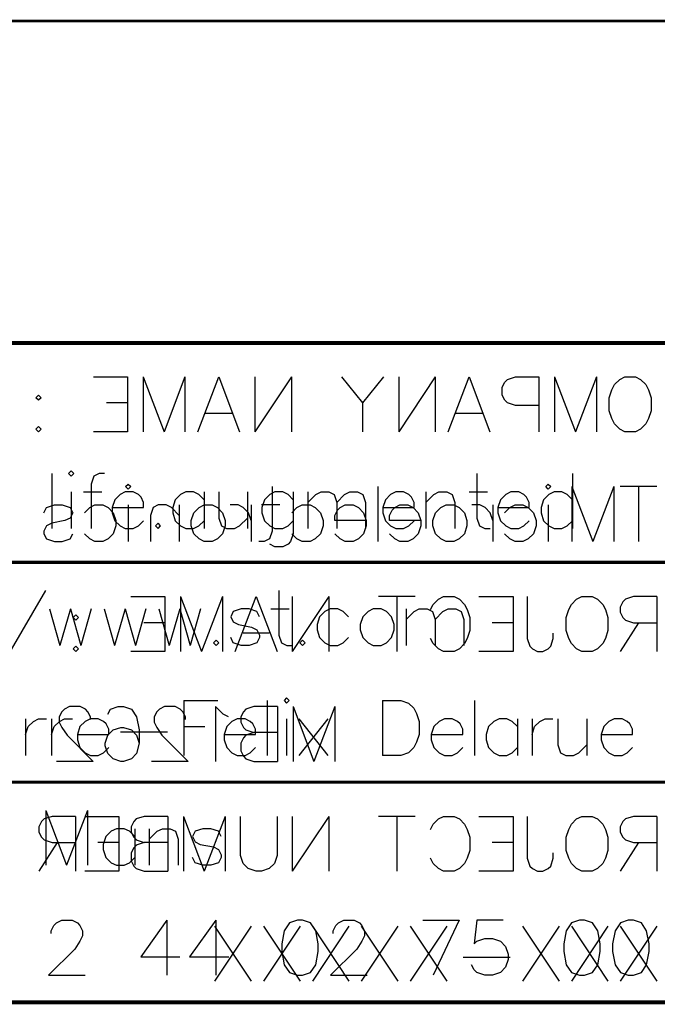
# Model space of a CAD drawing. Header units: millimetres. Extents: x 138 to 555, y 26 to 334.
# Tile 17 of 202: x 219 to 242, y 26 to 62. Entities that reach past the tile are written whole.
import ezdxf

# ---------------------------------------------------------------- set-up
doc = ezdxf.new("R2010")
doc.units = ezdxf.units.MM
for name, color, linetype in [('DrillDrawing', 1, 'Continuous'), ('KeepOutLayer', 6, 'Continuous'), ('Mechanical27', 56, 'Continuous'), ('Mechanical30', 56, 'Continuous'), ('Mechanical31', 56, 'Continuous'), ('Mechanical32', 56, 'Continuous')]:
    doc.layers.add(name, color=color, linetype=linetype)

# ---------------------------------------------------------------- blocks, each defined once
blk = doc.blocks.new('CARTOUCHE_STM_TOP_485')
at = {"layer": 'Mechanical31'}
for p, q in [((15.886, 19.257), (15.886, 17.257)), ((16.59, 19.352), (16.495, 19.257)), ((16.495, 19.257), (16.59, 19.162)), ((16.686, 19.257), (16.59, 19.352)), ((16.59, 19.162), (16.686, 19.257)), ((17.419, 19.162), (17.323, 18.876)), ((17.609, 19.257), (17.419, 19.162)), ((17.8, 19.257), (17.609, 19.257)), ((31.359, 19.257), (31.359, 17.638)), ((34.834, 19.257), (34.834, 17.257)), ((17.323, 18.876), (17.323, 17.257)), ((16.59, 18.59), (16.59, 17.257)), ((17.038, 18.59), (17.704, 18.59)), ((18.18, 18.305), (18.085, 18.019)), ((18.371, 18.495), (18.18, 18.305)), ((18.561, 18.59), (18.371, 18.495)), ((18.847, 18.59), (18.561, 18.59)), ((19.037, 18.495), (18.847, 18.59)), ((19.133, 18.4), (19.037, 18.495)), ((19.228, 18.209), (19.133, 18.4)), ((20.38, 18.305), (20.285, 18.019)), ((20.57, 18.495), (20.38, 18.305)), ((20.761, 18.59), (20.57, 18.495)), ((21.046, 18.59), (20.761, 18.59)), ((21.237, 18.495), (21.046, 18.59)), ((21.427, 18.305), (21.237, 18.495)), ((21.427, 18.59), (21.427, 17.257)), ((21.961, 18.59), (21.961, 17.638)), ((23.008, 18.59), (23.008, 17.257)), ((23.627, 18.305), (23.532, 18.019)), ((23.817, 18.495), (23.627, 18.305)), ((24.008, 18.59), (23.817, 18.495)), ((24.293, 18.59), (24.008, 18.59)), ((24.484, 18.495), (24.293, 18.59)), ((24.674, 18.305), (24.484, 18.495)), ((24.674, 18.59), (24.674, 17.067)), ((25.208, 18.59), (25.208, 17.257)), ((25.208, 18.209), (25.493, 18.495)), ((25.493, 18.495), (25.684, 18.59)), ((25.684, 18.59), (25.969, 18.59)), ((25.969, 18.59), (26.16, 18.495)), ((26.16, 18.495), (26.255, 18.209)), ((26.255, 18.209), (26.541, 18.495)), ((26.541, 18.495), (26.731, 18.59)), ((26.731, 18.59), (27.017, 18.59)), ((27.017, 18.59), (27.207, 18.495)), ((27.207, 18.495), (27.302, 18.209)), ((28.026, 18.305), (27.931, 18.019)), ((28.216, 18.495), (28.026, 18.305)), ((28.407, 18.59), (28.216, 18.495)), ((28.692, 18.59), (28.407, 18.59)), ((28.883, 18.495), (28.692, 18.59)), ((28.978, 18.4), (28.883, 18.495)), ((29.073, 18.209), (28.978, 18.4)), ((29.502, 18.59), (29.502, 17.257)), ((29.502, 18.209), (29.787, 18.495)), ((29.787, 18.495), (29.978, 18.59)), ((29.978, 18.59), (30.264, 18.59)), ((30.264, 18.59), (30.454, 18.495)), ((30.454, 18.495), (30.549, 18.209)), ((31.073, 18.59), (31.739, 18.59)), ((32.216, 18.305), (32.12, 18.019)), ((32.406, 18.495), (32.216, 18.305)), ((32.596, 18.59), (32.406, 18.495)), ((32.882, 18.59), (32.596, 18.59)), ((33.072, 18.495), (32.882, 18.59)), ((33.168, 18.4), (33.072, 18.495)), ((33.263, 18.209), (33.168, 18.4)), ((33.787, 18.305), (33.691, 18.019)), ((33.977, 18.495), (33.787, 18.305)), ((34.167, 18.59), (33.977, 18.495)), ((34.453, 18.59), (34.167, 18.59)), ((34.644, 18.495), (34.453, 18.59)), ((34.834, 18.305), (34.644, 18.495)), ((18.085, 18.019), (19.228, 18.019)), ((18.085, 18.019), (18.085, 17.829)), ((19.228, 18.019), (19.228, 18.209)), ((20.285, 18.019), (20.285, 17.829)), ((23.532, 18.019), (23.532, 17.829)), ((26.255, 18.209), (26.255, 17.257)), ((27.302, 18.209), (27.302, 17.257)), ((27.931, 18.019), (29.073, 18.019)), ((27.931, 18.019), (27.931, 17.829)), ((29.073, 18.019), (29.073, 18.209)), ((30.549, 18.209), (30.549, 17.257)), ((32.12, 18.019), (33.263, 18.019)), ((32.12, 18.019), (32.12, 17.829)), ((33.263, 18.019), (33.263, 18.209)), ((33.691, 18.019), (33.691, 17.829)), ((18.085, 17.829), (18.18, 17.543)), ((20.285, 17.829), (20.38, 17.543)), ((21.961, 17.638), (22.056, 17.353)), ((22.722, 17.353), (23.008, 17.638)), ((23.532, 17.829), (23.627, 17.543)), ((27.931, 17.829), (28.026, 17.543)), ((31.359, 17.638), (31.454, 17.353)), ((32.12, 17.829), (32.216, 17.543)), ((33.691, 17.829), (33.787, 17.543)), ((18.18, 17.543), (18.371, 17.353)), ((18.371, 17.353), (18.561, 17.257)), ((18.561, 17.257), (18.847, 17.257)), ((18.847, 17.257), (19.037, 17.353)), ((19.037, 17.353), (19.228, 17.543)), ((19.752, 17.448), (19.656, 17.353)), ((19.656, 17.353), (19.752, 17.257)), ((19.847, 17.353), (19.752, 17.448)), ((19.752, 17.257), (19.847, 17.353)), ((20.38, 17.543), (20.57, 17.353)), ((20.57, 17.353), (20.761, 17.257)), ((20.761, 17.257), (21.046, 17.257)), ((21.046, 17.257), (21.237, 17.353)), ((21.237, 17.353), (21.427, 17.543)), ((22.056, 17.353), (22.246, 17.257)), ((22.246, 17.257), (22.532, 17.257)), ((22.532, 17.257), (22.722, 17.353)), ((23.627, 17.543), (23.817, 17.353)), ((23.817, 17.353), (24.008, 17.257)), ((24.008, 17.257), (24.293, 17.257)), ((24.293, 17.257), (24.484, 17.353)), ((24.484, 17.353), (24.674, 17.543)), ((28.026, 17.543), (28.216, 17.353)), ((28.216, 17.353), (28.407, 17.257)), ((28.407, 17.257), (28.692, 17.257)), ((28.692, 17.257), (28.883, 17.353)), ((28.883, 17.353), (29.073, 17.543)), ((31.454, 17.353), (31.644, 17.257)), ((31.644, 17.257), (31.835, 17.257)), ((32.216, 17.543), (32.406, 17.353)), ((32.406, 17.353), (32.596, 17.257)), ((32.596, 17.257), (32.882, 17.257)), ((32.882, 17.257), (33.072, 17.353)), ((33.072, 17.353), (33.263, 17.543)), ((33.787, 17.543), (33.977, 17.353)), ((33.977, 17.353), (34.167, 17.257)), ((34.167, 17.257), (34.453, 17.257)), ((34.453, 17.257), (34.644, 17.353)), ((34.644, 17.353), (34.834, 17.543)), ((24.674, 17.067), (24.579, 16.781)), ((24.008, 16.591), (23.817, 16.686)), ((24.293, 16.591), (24.008, 16.591)), ((24.484, 16.686), (24.293, 16.591)), ((24.579, 16.781), (24.484, 16.686)), ((14.332, 12.714), (15.665, 15)), ((24.149, 15), (24.149, 13.381)), ((15.798, 14.333), (16.179, 13)), ((16.56, 14.333), (16.179, 13)), ((16.56, 14.333), (16.941, 13)), ((17.322, 14.333), (16.941, 13)), ((17.788, 14.333), (18.169, 13)), ((18.55, 14.333), (18.169, 13)), ((18.55, 14.333), (18.931, 13)), ((19.312, 14.333), (18.931, 13)), ((19.778, 14.333), (20.159, 13)), ((20.54, 14.333), (20.159, 13)), ((20.54, 14.333), (20.921, 13)), ((21.302, 14.333), (20.921, 13)), ((22.492, 14.238), (22.397, 14.047)), ((22.397, 14.047), (22.492, 13.857)), ((22.778, 14.333), (22.492, 14.238)), ((23.063, 14.333), (22.778, 14.333)), ((23.349, 14.238), (23.063, 14.333)), ((23.444, 14.047), (23.349, 14.238)), ((23.863, 14.333), (24.53, 14.333)), ((25.634, 14.047), (25.539, 13.762)), ((25.825, 14.238), (25.634, 14.047)), ((26.015, 14.333), (25.825, 14.238)), ((26.301, 14.333), (26.015, 14.333)), ((26.491, 14.238), (26.301, 14.333)), ((26.682, 14.047), (26.491, 14.238)), ((27.205, 14.047), (27.11, 13.762)), ((27.396, 14.238), (27.205, 14.047)), ((27.586, 14.333), (27.396, 14.238)), ((27.872, 14.333), (27.586, 14.333)), ((28.062, 14.238), (27.872, 14.333)), ((28.253, 14.047), (28.062, 14.238)), ((28.348, 13.762), (28.253, 14.047)), ((28.786, 14.333), (28.786, 13)), ((28.786, 13.952), (29.071, 14.238)), ((29.071, 14.238), (29.262, 14.333)), ((29.262, 14.333), (29.548, 14.333)), ((29.548, 14.333), (29.738, 14.238)), ((29.738, 14.238), (29.833, 13.952)), ((29.833, 13.952), (30.119, 14.238)), ((30.119, 14.238), (30.309, 14.333)), ((30.309, 14.333), (30.595, 14.333)), ((30.595, 14.333), (30.785, 14.238)), ((30.785, 14.238), (30.881, 13.952)), ((22.492, 13.857), (22.682, 13.762)), ((22.682, 13.762), (23.158, 13.667)), ((23.158, 13.667), (23.349, 13.571)), ((25.539, 13.762), (25.539, 13.571)), ((27.11, 13.762), (27.11, 13.571)), ((28.348, 13.571), (28.348, 13.762)), ((29.833, 13.952), (29.833, 13)), ((30.881, 13.952), (30.881, 13)), ((22.492, 13.095), (22.397, 13.286)), ((23.349, 13.571), (23.444, 13.381)), ((23.444, 13.286), (23.349, 13.095)), ((23.444, 13.381), (23.444, 13.286)), ((24.149, 13.381), (24.244, 13.095)), ((25.539, 13.571), (25.634, 13.286)), ((25.634, 13.286), (25.825, 13.095)), ((26.491, 13.095), (26.682, 13.286)), ((27.11, 13.571), (27.205, 13.286)), ((27.205, 13.286), (27.396, 13.095)), ((28.062, 13.095), (28.253, 13.286)), ((28.253, 13.286), (28.348, 13.571)), ((21.863, 13.19), (21.768, 13.095)), ((21.768, 13.095), (21.863, 13)), ((21.959, 13.095), (21.863, 13.19)), ((21.863, 13), (21.959, 13.095)), ((22.778, 13), (22.492, 13.095)), ((23.063, 13), (22.778, 13)), ((23.349, 13.095), (23.063, 13)), ((24.244, 13.095), (24.434, 13)), ((24.434, 13), (24.625, 13)), ((25.006, 13.19), (24.91, 13.095)), ((24.91, 13.095), (25.006, 13)), ((25.101, 13.095), (25.006, 13.19)), ((25.006, 13), (25.101, 13.095)), ((25.825, 13.095), (26.015, 13)), ((26.015, 13), (26.301, 13)), ((26.301, 13), (26.491, 13.095)), ((27.396, 13.095), (27.586, 13)), ((27.586, 13), (27.872, 13)), ((27.872, 13), (28.062, 13.095)), ((20.691, 11), (20.691, 9)), ((20.691, 11), (21.929, 11)), ((23.728, 11), (23.728, 9)), ((24.433, 11.095), (24.338, 11)), ((24.338, 11), (24.433, 10.904)), ((24.528, 11), (24.433, 11.095)), ((24.433, 10.904), (24.528, 11)), ((27.918, 11), (27.918, 9)), ((27.918, 11), (28.585, 11)), ((28.585, 11), (28.87, 10.904)), ((28.87, 10.904), (29.061, 10.714)), ((31.27, 11), (31.27, 9)), ((29.061, 10.714), (29.156, 10.523)), ((29.156, 10.523), (29.251, 10.238)), ((14.93, 10.333), (14.93, 9)), ((14.93, 9.762), (15.026, 10.047)), ((15.026, 10.047), (15.216, 10.238)), ((15.216, 10.238), (15.406, 10.333)), ((15.406, 10.333), (15.692, 10.333)), ((15.873, 10.333), (15.873, 9)), ((15.873, 9.762), (15.968, 10.047)), ((15.968, 10.047), (16.159, 10.238)), ((16.159, 10.238), (16.349, 10.333)), ((16.349, 10.333), (16.635, 10.333)), ((16.911, 10.047), (16.816, 9.762)), ((17.101, 10.238), (16.911, 10.047)), ((17.292, 10.333), (17.101, 10.238)), ((17.577, 10.333), (17.292, 10.333)), ((17.768, 10.238), (17.577, 10.333)), ((17.863, 10.143), (17.768, 10.238)), ((17.958, 9.952), (17.863, 10.143)), ((20.691, 10.047), (21.453, 10.047)), ((22.253, 10.047), (22.157, 9.762)), ((22.443, 10.238), (22.253, 10.047)), ((22.633, 10.333), (22.443, 10.238)), ((22.919, 10.333), (22.633, 10.333)), ((23.11, 10.238), (22.919, 10.333)), ((23.205, 10.143), (23.11, 10.238)), ((23.3, 9.952), (23.205, 10.143)), ((24.433, 10.333), (24.433, 9)), ((24.881, 10.333), (25.928, 9)), ((25.928, 10.333), (24.881, 9)), ((29.251, 10.238), (29.251, 9.762)), ((29.794, 10.047), (29.699, 9.762)), ((29.984, 10.238), (29.794, 10.047)), ((30.175, 10.333), (29.984, 10.238)), ((30.46, 10.333), (30.175, 10.333)), ((30.651, 10.238), (30.46, 10.333)), ((30.746, 10.143), (30.651, 10.238)), ((30.841, 9.952), (30.746, 10.143)), ((31.784, 10.047), (31.689, 9.762)), ((31.974, 10.238), (31.784, 10.047)), ((32.165, 10.333), (31.974, 10.238)), ((32.45, 10.333), (32.165, 10.333)), ((32.641, 10.238), (32.45, 10.333)), ((32.831, 10.047), (32.641, 10.238)), ((32.831, 10.333), (32.831, 9)), ((33.365, 10.333), (33.365, 9)), ((33.365, 9.762), (33.46, 10.047)), ((33.46, 10.047), (33.65, 10.238)), ((33.65, 10.238), (33.841, 10.333)), ((33.841, 10.333), (34.126, 10.333)), ((34.307, 10.333), (34.307, 9.381)), ((35.355, 10.333), (35.355, 9)), ((35.973, 10.047), (35.878, 9.762)), ((36.164, 10.238), (35.973, 10.047)), ((36.354, 10.333), (36.164, 10.238)), ((36.64, 10.333), (36.354, 10.333)), ((36.83, 10.238), (36.64, 10.333)), ((36.926, 10.143), (36.83, 10.238)), ((37.021, 9.952), (36.926, 10.143)), ((16.816, 9.762), (17.958, 9.762)), ((16.816, 9.762), (16.816, 9.571)), ((17.958, 9.762), (17.958, 9.952)), ((18.387, 9.857), (20.101, 9.857)), ((22.157, 9.762), (23.3, 9.762)), ((22.157, 9.762), (22.157, 9.571)), ((23.3, 9.762), (23.3, 9.952)), ((29.251, 9.762), (29.156, 9.476)), ((29.699, 9.762), (30.841, 9.762)), ((29.699, 9.762), (29.699, 9.571)), ((30.841, 9.762), (30.841, 9.952)), ((31.689, 9.762), (31.689, 9.571)), ((35.878, 9.762), (37.021, 9.762)), ((35.878, 9.762), (35.878, 9.571)), ((37.021, 9.762), (37.021, 9.952)), ((16.816, 9.571), (16.911, 9.286)), ((22.157, 9.571), (22.253, 9.286)), ((29.156, 9.476), (29.061, 9.286)), ((29.699, 9.571), (29.794, 9.286)), ((31.689, 9.571), (31.784, 9.286)), ((34.307, 9.381), (34.402, 9.095)), ((35.069, 9.095), (35.355, 9.381)), ((35.878, 9.571), (35.973, 9.286)), ((16.911, 9.286), (17.101, 9.095)), ((17.101, 9.095), (17.292, 9)), ((17.292, 9), (17.577, 9)), ((17.577, 9), (17.768, 9.095)), ((17.768, 9.095), (17.958, 9.286)), ((22.253, 9.286), (22.443, 9.095)), ((22.443, 9.095), (22.633, 9)), ((22.633, 9), (22.919, 9)), ((22.919, 9), (23.11, 9.095)), ((23.11, 9.095), (23.3, 9.286)), ((28.585, 9), (27.918, 9)), ((28.87, 9.095), (28.585, 9)), ((29.061, 9.286), (28.87, 9.095)), ((29.794, 9.286), (29.984, 9.095)), ((29.984, 9.095), (30.175, 9)), ((30.175, 9), (30.46, 9)), ((30.46, 9), (30.651, 9.095)), ((30.651, 9.095), (30.841, 9.286)), ((31.784, 9.286), (31.974, 9.095)), ((31.974, 9.095), (32.165, 9)), ((32.165, 9), (32.45, 9)), ((32.45, 9), (32.641, 9.095)), ((32.641, 9.095), (32.831, 9.286)), ((34.402, 9.095), (34.593, 9)), ((34.593, 9), (34.878, 9)), ((34.878, 9), (35.069, 9.095)), ((35.973, 9.286), (36.164, 9.095)), ((36.164, 9.095), (36.354, 9)), ((36.354, 9), (36.64, 9)), ((36.64, 9), (36.83, 9.095)), ((36.83, 9.095), (37.021, 9.286)), ((15.664, 7), (15.664, 5)), ((15.664, 7), (16.425, 5)), ((17.187, 7), (16.425, 5)), ((17.187, 7), (17.187, 5)), ((18.044, 6.238), (17.854, 6.047)), ((18.234, 6.333), (18.044, 6.238)), ((18.52, 6.333), (18.234, 6.333)), ((18.711, 6.238), (18.52, 6.333)), ((18.901, 6.047), (18.711, 6.238)), ((18.901, 6.333), (18.901, 5)), ((19.434, 6.333), (19.434, 5)), ((19.434, 5.952), (19.72, 6.238)), ((19.72, 6.238), (19.91, 6.333)), ((19.91, 6.333), (20.196, 6.333)), ((20.196, 6.333), (20.386, 6.238)), ((20.386, 6.238), (20.482, 5.952)), ((21.1, 6.238), (21.005, 6.047)), ((21.386, 6.333), (21.1, 6.238)), ((21.672, 6.333), (21.386, 6.333)), ((21.957, 6.238), (21.672, 6.333)), ((22.053, 6.047), (21.957, 6.238)), ((17.854, 6.047), (17.758, 5.762)), ((17.758, 5.762), (17.758, 5.571)), ((20.482, 5.952), (20.482, 5)), ((21.005, 6.047), (21.1, 5.857)), ((21.1, 5.857), (21.291, 5.762)), ((21.291, 5.762), (21.767, 5.667)), ((17.758, 5.571), (17.854, 5.286)), ((21.767, 5.667), (21.957, 5.571)), ((21.957, 5.571), (22.053, 5.381)), ((22.053, 5.381), (22.053, 5.286)), ((17.854, 5.286), (18.044, 5.095)), ((18.044, 5.095), (18.234, 5)), ((18.52, 5), (18.711, 5.095)), ((18.711, 5.095), (18.901, 5.286)), ((21.1, 5.095), (21.005, 5.286)), ((21.386, 5), (21.1, 5.095)), ((21.957, 5.095), (21.672, 5)), ((22.053, 5.286), (21.957, 5.095)), ((18.234, 5), (18.52, 5)), ((21.672, 5), (21.386, 5)), ((15.959, 2.809), (16.054, 2.904)), ((16.054, 2.904), (16.244, 3)), ((16.244, 3), (16.625, 3)), ((16.625, 3), (16.816, 2.904)), ((16.816, 2.904), (16.911, 2.809)), ((20.072, 3), (19.12, 1.667)), ((20.072, 3), (20.072, 1)), ((21.853, 3), (20.901, 1.667)), ((21.853, 3), (21.853, 1)), ((24.538, 2.904), (24.347, 2.619)), ((24.823, 3), (24.538, 2.904)), ((25.014, 3), (24.823, 3)), ((25.3, 2.904), (25.014, 3)), ((25.49, 2.619), (25.3, 2.904)), ((26.223, 2.809), (26.318, 2.904)), ((26.318, 2.904), (26.509, 3)), ((26.509, 3), (26.89, 3)), ((26.89, 3), (27.08, 2.904)), ((27.08, 2.904), (27.175, 2.809)), ((29.384, 3), (30.717, 3)), ((30.717, 3), (29.765, 1)), ((31.355, 3), (31.26, 2.143)), ((32.308, 3), (31.355, 3)), ((34.802, 2.904), (34.612, 2.619)), ((35.088, 3), (34.802, 2.904)), ((35.278, 3), (35.088, 3)), ((35.564, 2.904), (35.278, 3)), ((35.754, 2.619), (35.564, 2.904)), ((36.583, 2.904), (36.392, 2.619)), ((36.869, 3), (36.583, 2.904)), ((37.059, 3), (36.869, 3)), ((37.345, 2.904), (37.059, 3)), ((37.535, 2.619), (37.345, 2.904)), ((15.863, 2.619), (15.959, 2.809)), ((15.863, 2.523), (15.863, 2.619)), ((16.911, 2.809), (17.006, 2.619)), ((17.006, 2.619), (17.006, 2.428)), ((24.347, 2.619), (24.252, 2.143)), ((25.585, 2.143), (25.49, 2.619)), ((26.128, 2.619), (26.223, 2.809)), ((26.128, 2.523), (26.128, 2.619)), ((27.175, 2.809), (27.271, 2.619)), ((27.271, 2.619), (27.271, 2.428)), ((34.612, 2.619), (34.517, 2.143)), ((35.85, 2.143), (35.754, 2.619)), ((36.392, 2.619), (36.297, 2.143)), ((37.63, 2.143), (37.535, 2.619)), ((16.911, 2.238), (16.72, 1.952)), ((17.006, 2.428), (16.911, 2.238)), ((27.175, 2.238), (26.985, 1.952)), ((27.271, 2.428), (27.175, 2.238)), ((31.26, 2.143), (31.355, 2.238)), ((31.355, 2.238), (31.641, 2.333)), ((31.641, 2.333), (31.927, 2.333)), ((31.927, 2.333), (32.212, 2.238)), ((32.212, 2.238), (32.403, 2.047)), ((16.72, 1.952), (15.768, 1)), ((24.252, 2.143), (24.252, 1.857)), ((24.252, 1.857), (24.347, 1.381)), ((25.49, 1.381), (25.585, 1.857)), ((25.585, 1.857), (25.585, 2.143)), ((26.985, 1.952), (26.033, 1)), ((32.403, 2.047), (32.498, 1.762)), ((34.517, 2.143), (34.517, 1.857)), ((34.517, 1.857), (34.612, 1.381)), ((35.754, 1.381), (35.85, 1.857)), ((35.85, 1.857), (35.85, 2.143)), ((36.297, 2.143), (36.297, 1.857)), ((36.297, 1.857), (36.392, 1.381)), ((37.535, 1.381), (37.63, 1.857)), ((37.63, 1.857), (37.63, 2.143)), ((19.12, 1.667), (20.548, 1.667)), ((20.901, 1.667), (22.329, 1.667)), ((32.498, 1.571), (32.403, 1.286)), ((32.498, 1.762), (32.498, 1.571)), ((24.347, 1.381), (24.538, 1.095)), ((24.538, 1.095), (24.823, 1)), ((25.014, 1), (25.3, 1.095)), ((25.3, 1.095), (25.49, 1.381)), ((31.26, 1.19), (31.165, 1.381)), ((31.355, 1.095), (31.26, 1.19)), ((31.641, 1), (31.355, 1.095)), ((32.212, 1.095), (31.927, 1)), ((32.403, 1.286), (32.212, 1.095)), ((34.612, 1.381), (34.802, 1.095)), ((34.802, 1.095), (35.088, 1)), ((35.278, 1), (35.564, 1.095)), ((35.564, 1.095), (35.754, 1.381)), ((36.392, 1.381), (36.583, 1.095)), ((36.583, 1.095), (36.869, 1)), ((37.059, 1), (37.345, 1.095)), ((37.345, 1.095), (37.535, 1.381)), ((15.768, 1), (17.101, 1)), ((24.823, 1), (25.014, 1)), ((26.033, 1), (27.366, 1)), ((31.927, 1), (31.641, 1)), ((35.088, 1), (35.278, 1)), ((36.869, 1), (37.059, 1))]:
    blk.add_line(p, q, dxfattribs=at)
at = {"layer": 'Mechanical31', "const_width": 0.12}
for points in [[(0, 24), (121, 24)], [(0, 0), (121, 0)]]:
    blk.add_lwpolyline(points, dxfattribs=at)
blk = doc.blocks.new('CARTOUCHE_STM_BOTTOM_486')
at = {"layer": 'Mechanical32'}
for p, q in [((17.324, 22.757), (18.562, 22.757)), ((18.562, 22.757), (18.562, 20.757)), ((19.133, 22.757), (19.895, 20.757)), ((19.133, 22.757), (19.133, 20.757)), ((20.656, 22.757), (19.895, 20.757)), ((20.656, 22.757), (20.656, 20.757)), ((21.123, 20.757), (21.885, 22.757)), ((21.885, 22.757), (22.646, 20.757)), ((24.532, 22.757), (23.199, 20.757)), ((23.199, 22.757), (23.199, 20.757)), ((24.532, 22.757), (24.532, 20.757)), ((26.36, 22.757), (27.122, 21.805)), ((27.883, 22.757), (27.122, 21.805)), ((29.769, 22.757), (28.436, 20.757)), ((28.436, 22.757), (28.436, 20.757)), ((29.769, 22.757), (29.769, 20.757)), ((30.235, 20.757), (30.997, 22.757)), ((30.997, 22.757), (31.759, 20.757)), ((32.302, 22.566), (32.397, 22.662)), ((32.397, 22.662), (32.682, 22.757)), ((32.682, 22.757), (33.539, 22.757)), ((33.539, 22.757), (33.539, 20.757)), ((34.111, 22.757), (34.872, 20.757)), ((34.111, 22.757), (34.111, 20.757)), ((35.634, 22.757), (34.872, 20.757)), ((35.634, 22.757), (35.634, 20.757)), ((36.291, 22.471), (36.482, 22.662)), ((36.482, 22.662), (36.672, 22.757)), ((36.672, 22.757), (37.053, 22.757)), ((37.053, 22.757), (37.243, 22.662)), ((37.243, 22.662), (37.434, 22.471)), ((32.206, 22.376), (32.302, 22.566)), ((32.206, 22.09), (32.206, 22.376)), ((36.101, 21.995), (36.196, 22.281)), ((36.196, 22.281), (36.291, 22.471)), ((37.434, 22.471), (37.529, 22.281)), ((37.529, 22.281), (37.624, 21.995)), ((15.229, 21.995), (15.324, 22.09)), ((15.324, 21.9), (15.229, 21.995)), ((15.324, 22.09), (15.419, 21.995)), ((15.419, 21.995), (15.324, 21.9)), ((32.302, 21.9), (32.206, 22.09)), ((32.397, 21.805), (32.302, 21.9)), ((36.101, 21.519), (36.101, 21.995)), ((37.624, 21.995), (37.624, 21.519)), ((18.562, 21.805), (17.8, 21.805)), ((27.122, 21.805), (27.122, 20.757)), ((32.682, 21.709), (32.397, 21.805)), ((33.539, 21.709), (32.682, 21.709)), ((36.196, 21.233), (36.101, 21.519)), ((37.624, 21.519), (37.529, 21.233)), ((22.361, 21.424), (21.409, 21.424)), ((31.473, 21.424), (30.521, 21.424)), ((36.291, 21.043), (36.196, 21.233)), ((37.529, 21.233), (37.434, 21.043)), ((15.229, 20.853), (15.324, 20.948)), ((15.324, 20.757), (15.229, 20.853)), ((15.324, 20.948), (15.419, 20.853)), ((15.419, 20.853), (15.324, 20.757)), ((36.482, 20.853), (36.291, 21.043)), ((36.672, 20.757), (36.482, 20.853)), ((37.243, 20.853), (37.053, 20.757)), ((37.434, 21.043), (37.243, 20.853)), ((18.562, 20.757), (17.324, 20.757)), ((37.053, 20.757), (36.672, 20.757)), ((18.495, 18.757), (18.59, 18.852)), ((18.59, 18.662), (18.495, 18.757)), ((18.59, 18.852), (18.685, 18.757)), ((18.685, 18.757), (18.59, 18.662)), ((23.827, 18.757), (23.827, 17.138)), ((27.674, 18.757), (27.674, 16.757)), ((33.787, 18.757), (33.882, 18.852)), ((33.882, 18.662), (33.787, 18.757)), ((33.882, 18.852), (33.977, 18.757)), ((33.977, 18.757), (33.882, 18.662)), ((34.739, 18.757), (35.501, 16.757)), ((34.739, 18.757), (34.739, 16.757)), ((36.263, 18.757), (35.501, 16.757)), ((36.263, 18.757), (36.263, 16.757)), ((37.834, 18.757), (36.501, 18.757)), ((37.167, 18.757), (37.167, 16.757)), ((15.524, 17.805), (15.619, 17.995)), ((15.619, 17.995), (15.905, 18.09)), ((15.905, 18.09), (16.191, 18.09)), ((16.191, 18.09), (16.476, 17.995)), ((16.476, 17.995), (16.572, 17.805)), ((17, 17.805), (17.191, 17.995)), ((17.191, 17.995), (17.381, 18.09)), ((17.381, 18.09), (17.667, 18.09)), ((17.667, 18.09), (17.857, 17.995)), ((17.857, 17.995), (18.047, 17.805)), ((18.59, 18.09), (18.59, 16.757)), ((19.495, 17.995), (19.4, 17.709)), ((19.685, 18.09), (19.495, 17.995)), ((19.971, 18.09), (19.685, 18.09)), ((20.161, 17.995), (19.971, 18.09)), ((20.447, 17.709), (20.161, 17.995)), ((20.447, 18.09), (20.447, 16.757)), ((20.98, 17.805), (21.171, 17.995)), ((21.171, 17.995), (21.361, 18.09)), ((21.361, 18.09), (21.647, 18.09)), ((21.647, 18.09), (21.837, 17.995)), ((21.837, 17.995), (22.028, 17.805)), ((22.589, 18.09), (22.304, 18.09)), ((22.78, 17.995), (22.589, 18.09)), ((22.97, 17.805), (22.78, 17.995)), ((23.065, 18.09), (23.065, 16.757)), ((24.113, 18.09), (23.446, 18.09)), ((24.541, 17.805), (24.732, 17.995)), ((24.732, 17.995), (24.922, 18.09)), ((24.922, 18.09), (25.208, 18.09)), ((25.208, 18.09), (25.398, 17.995)), ((25.398, 17.995), (25.589, 17.805)), ((26.208, 17.9), (26.303, 17.995)), ((26.303, 17.995), (26.493, 18.09)), ((26.493, 18.09), (26.779, 18.09)), ((26.779, 18.09), (26.969, 17.995)), ((26.969, 17.995), (27.16, 17.805)), ((28.198, 17.9), (28.293, 17.995)), ((28.293, 17.995), (28.483, 18.09)), ((28.483, 18.09), (28.769, 18.09)), ((28.769, 18.09), (28.959, 17.995)), ((28.959, 17.995), (29.15, 17.805)), ((29.778, 17.805), (29.969, 17.995)), ((29.969, 17.995), (30.159, 18.09)), ((30.159, 18.09), (30.445, 18.09)), ((30.445, 18.09), (30.635, 17.995)), ((30.635, 17.995), (30.826, 17.805)), ((31.387, 18.09), (31.102, 18.09)), ((31.578, 17.995), (31.387, 18.09)), ((31.768, 17.805), (31.578, 17.995)), ((31.864, 18.09), (31.864, 16.757)), ((32.292, 17.805), (32.482, 17.995)), ((32.482, 17.995), (32.673, 18.09)), ((32.673, 18.09), (32.959, 18.09)), ((32.959, 18.09), (33.149, 17.995)), ((33.149, 17.995), (33.339, 17.805)), ((33.882, 18.09), (33.882, 16.757)), ((16.476, 17.614), (16.286, 17.519)), ((16.572, 17.805), (16.476, 17.614)), ((18.047, 17.805), (18.143, 17.519)), ((19.4, 17.709), (19.4, 16.757)), ((20.885, 17.519), (20.98, 17.805)), ((22.028, 17.805), (22.123, 17.519)), ((23.065, 17.519), (22.97, 17.805)), ((25.589, 17.805), (25.684, 17.519)), ((26.112, 17.709), (26.208, 17.9)), ((26.112, 17.519), (26.112, 17.709)), ((27.16, 17.805), (27.255, 17.519)), ((28.102, 17.709), (28.198, 17.9)), ((28.102, 17.519), (28.102, 17.709)), ((29.15, 17.805), (29.245, 17.519)), ((29.683, 17.519), (29.778, 17.805)), ((30.826, 17.805), (30.921, 17.519)), ((31.864, 17.519), (31.768, 17.805)), ((33.339, 17.805), (33.435, 17.519)), ((15.619, 17.329), (15.524, 17.138)), ((15.81, 17.424), (15.619, 17.329)), ((16.286, 17.519), (15.81, 17.424)), ((18.143, 17.329), (18.047, 17.043)), ((18.143, 17.519), (18.143, 17.329)), ((20.885, 17.329), (20.885, 17.519)), ((20.98, 17.043), (20.885, 17.329)), ((22.123, 17.329), (22.028, 17.043)), ((22.123, 17.519), (22.123, 17.329)), ((25.684, 17.329), (25.589, 17.043)), ((25.684, 17.519), (25.684, 17.329)), ((27.255, 17.519), (26.112, 17.519)), ((27.255, 17.329), (27.16, 17.043)), ((27.255, 17.519), (27.255, 17.329)), ((29.245, 17.519), (28.102, 17.519)), ((29.245, 17.329), (29.15, 17.043)), ((29.245, 17.519), (29.245, 17.329)), ((29.683, 17.329), (29.683, 17.519)), ((29.778, 17.043), (29.683, 17.329)), ((30.921, 17.329), (30.826, 17.043)), ((30.921, 17.519), (30.921, 17.329)), ((33.435, 17.329), (33.339, 17.043)), ((33.435, 17.519), (33.435, 17.329)), ((15.524, 17.138), (15.524, 17.043)), ((15.524, 17.043), (15.619, 16.853)), ((15.619, 16.853), (15.905, 16.757)), ((16.191, 16.757), (16.476, 16.853)), ((16.476, 16.853), (16.572, 17.043)), ((17.191, 16.853), (17, 17.043)), ((17.381, 16.757), (17.191, 16.853)), ((17.857, 16.853), (17.667, 16.757)), ((18.047, 17.043), (17.857, 16.853)), ((21.171, 16.853), (20.98, 17.043)), ((21.361, 16.757), (21.171, 16.853)), ((21.837, 16.853), (21.647, 16.757)), ((22.028, 17.043), (21.837, 16.853)), ((23.732, 16.853), (23.542, 16.757)), ((23.827, 17.138), (23.732, 16.853)), ((24.732, 16.853), (24.541, 17.043)), ((24.922, 16.757), (24.732, 16.853)), ((25.398, 16.853), (25.208, 16.757)), ((25.589, 17.043), (25.398, 16.853)), ((26.303, 16.853), (26.112, 17.043)), ((26.493, 16.757), (26.303, 16.853)), ((26.969, 16.853), (26.779, 16.757)), ((27.16, 17.043), (26.969, 16.853)), ((28.293, 16.853), (28.102, 17.043)), ((28.483, 16.757), (28.293, 16.853)), ((28.959, 16.853), (28.769, 16.757)), ((29.15, 17.043), (28.959, 16.853)), ((29.969, 16.853), (29.778, 17.043)), ((30.159, 16.757), (29.969, 16.853)), ((30.635, 16.853), (30.445, 16.757)), ((30.826, 17.043), (30.635, 16.853)), ((32.482, 16.853), (32.292, 17.043)), ((32.673, 16.757), (32.482, 16.853)), ((33.149, 16.853), (32.959, 16.757)), ((33.339, 17.043), (33.149, 16.853)), ((15.905, 16.757), (16.191, 16.757)), ((17.667, 16.757), (17.381, 16.757)), ((21.647, 16.757), (21.361, 16.757)), ((23.542, 16.757), (23.351, 16.757)), ((25.208, 16.757), (24.922, 16.757)), ((26.779, 16.757), (26.493, 16.757)), ((28.769, 16.757), (28.483, 16.757)), ((30.445, 16.757), (30.159, 16.757)), ((32.959, 16.757), (32.673, 16.757)), ((18.685, 14.757), (19.923, 14.757)), ((19.923, 14.757), (19.923, 12.757)), ((20.495, 14.757), (21.256, 12.757)), ((20.495, 14.757), (20.495, 12.757)), ((22.018, 14.757), (21.256, 12.757)), ((22.018, 14.757), (22.018, 12.757)), ((22.485, 12.757), (23.246, 14.757)), ((23.246, 14.757), (24.008, 12.757)), ((25.893, 14.757), (24.56, 12.757)), ((24.56, 14.757), (24.56, 12.757)), ((25.893, 14.757), (25.893, 12.757)), ((29.036, 14.757), (27.703, 14.757)), ((28.369, 14.757), (28.369, 12.757)), ((29.883, 14.662), (30.073, 14.757)), ((30.073, 14.757), (30.454, 14.757)), ((30.454, 14.757), (30.645, 14.662)), ((31.359, 14.757), (32.597, 14.757)), ((32.597, 14.757), (32.597, 12.757)), ((33.111, 14.757), (33.111, 13.233)), ((34.911, 14.662), (35.101, 14.757)), ((35.101, 14.757), (35.482, 14.757)), ((35.482, 14.757), (35.672, 14.662)), ((36.977, 14.757), (36.691, 14.662)), ((37.834, 14.757), (36.977, 14.757)), ((37.834, 14.757), (37.834, 12.757)), ((29.597, 14.281), (29.693, 14.471)), ((29.693, 14.471), (29.883, 14.662)), ((30.645, 14.662), (30.835, 14.471)), ((30.835, 14.471), (30.93, 14.281)), ((34.625, 14.281), (34.72, 14.471)), ((34.72, 14.471), (34.911, 14.662)), ((35.672, 14.662), (35.863, 14.471)), ((35.863, 14.471), (35.958, 14.281)), ((36.596, 14.566), (36.501, 14.376)), ((36.501, 14.376), (36.501, 14.186)), ((36.691, 14.662), (36.596, 14.566)), ((16.591, 13.995), (16.686, 14.09)), ((16.686, 13.9), (16.591, 13.995)), ((16.686, 14.09), (16.781, 13.995)), ((16.781, 13.995), (16.686, 13.9)), ((30.93, 14.281), (31.026, 13.995)), ((31.026, 13.995), (31.026, 13.519)), ((34.53, 13.995), (34.625, 14.281)), ((34.53, 13.519), (34.53, 13.995)), ((35.958, 14.281), (36.053, 13.995)), ((36.053, 13.995), (36.053, 13.519)), ((36.501, 14.186), (36.596, 13.995)), ((36.596, 13.995), (36.691, 13.9)), ((19.923, 13.805), (19.162, 13.805)), ((32.597, 13.805), (31.835, 13.805)), ((37.167, 13.805), (36.501, 12.757)), ((36.691, 13.9), (36.977, 13.805)), ((36.977, 13.805), (37.834, 13.805)), ((23.722, 13.424), (22.77, 13.424)), ((31.026, 13.519), (30.93, 13.233)), ((34.063, 13.233), (34.063, 13.424)), ((34.625, 13.233), (34.53, 13.519)), ((36.053, 13.519), (35.958, 13.233)), ((16.591, 12.853), (16.686, 12.948)), ((16.686, 12.948), (16.781, 12.853)), ((29.693, 13.043), (29.597, 13.233)), ((29.883, 12.853), (29.693, 13.043)), ((30.835, 13.043), (30.645, 12.853)), ((30.93, 13.233), (30.835, 13.043)), ((33.111, 13.233), (33.206, 12.948)), ((33.206, 12.948), (33.301, 12.853)), ((33.873, 12.853), (33.968, 12.948)), ((33.968, 12.948), (34.063, 13.233)), ((34.72, 13.043), (34.625, 13.233)), ((34.911, 12.853), (34.72, 13.043)), ((35.863, 13.043), (35.672, 12.853)), ((35.958, 13.233), (35.863, 13.043)), ((16.686, 12.757), (16.591, 12.853)), ((16.781, 12.853), (16.686, 12.757)), ((19.923, 12.757), (18.685, 12.757)), ((30.073, 12.757), (29.883, 12.853)), ((30.454, 12.757), (30.073, 12.757)), ((30.645, 12.853), (30.454, 12.757)), ((32.597, 12.757), (31.359, 12.757)), ((33.301, 12.853), (33.492, 12.757)), ((33.492, 12.757), (33.682, 12.757)), ((33.682, 12.757), (33.873, 12.853)), ((35.101, 12.757), (34.911, 12.853)), ((35.482, 12.757), (35.101, 12.757)), ((35.672, 12.853), (35.482, 12.757)), ((16.459, 10.757), (16.269, 10.662)), ((16.84, 10.757), (16.459, 10.757)), ((17.031, 10.662), (16.84, 10.757)), ((17.945, 10.662), (18.23, 10.757)), ((18.23, 10.757), (18.421, 10.757)), ((18.421, 10.757), (18.706, 10.662)), ((19.916, 10.757), (19.725, 10.662)), ((20.296, 10.757), (19.916, 10.757)), ((20.487, 10.662), (20.296, 10.757)), ((22.049, 10.471), (21.763, 10.757)), ((21.763, 10.757), (21.763, 8.757)), ((23.163, 10.757), (22.877, 10.662)), ((24.02, 10.757), (23.163, 10.757)), ((24.02, 10.757), (24.02, 8.757)), ((24.591, 10.757), (25.353, 8.757)), ((24.591, 10.757), (24.591, 8.757)), ((26.114, 10.757), (25.353, 8.757)), ((26.114, 10.757), (26.114, 8.757)), ((16.174, 10.566), (16.078, 10.376)), ((16.269, 10.662), (16.174, 10.566)), ((17.126, 10.566), (17.031, 10.662)), ((17.221, 10.376), (17.126, 10.566)), ((17.849, 10.471), (17.945, 10.662)), ((18.706, 10.662), (18.897, 10.376)), ((19.63, 10.566), (19.535, 10.376)), ((19.725, 10.662), (19.63, 10.566)), ((20.582, 10.566), (20.487, 10.662)), ((20.677, 10.376), (20.582, 10.566)), ((22.239, 10.376), (22.049, 10.471)), ((22.782, 10.566), (22.686, 10.376)), ((22.877, 10.662), (22.782, 10.566)), ((16.078, 10.376), (16.078, 10.186)), ((16.078, 10.186), (16.174, 9.995)), ((17.221, 10.281), (17.221, 10.376)), ((18.897, 10.376), (18.992, 9.9)), ((19.535, 10.376), (19.535, 10.186)), ((19.535, 10.186), (19.63, 9.995)), ((20.677, 10.281), (20.677, 10.376)), ((22.686, 10.376), (22.686, 10.186)), ((22.686, 10.186), (22.782, 9.995)), ((16.174, 9.995), (16.364, 9.709)), ((16.364, 9.709), (17.316, 8.757)), ((17.754, 9.424), (17.849, 9.709)), ((17.849, 9.709), (18.04, 9.9)), ((18.04, 9.9), (18.325, 9.995)), ((18.325, 9.995), (18.421, 9.995)), ((18.421, 9.995), (18.706, 9.9)), ((18.706, 9.9), (18.897, 9.709)), ((18.897, 9.709), (18.992, 9.424)), ((18.992, 9.9), (18.992, 9.424)), ((19.63, 9.995), (19.82, 9.709)), ((19.82, 9.709), (20.773, 8.757)), ((22.782, 9.995), (22.877, 9.9)), ((22.877, 9.709), (22.782, 9.614)), ((22.877, 9.9), (23.163, 9.805)), ((23.163, 9.805), (22.877, 9.709)), ((24.02, 9.805), (23.163, 9.805)), ((17.754, 9.329), (17.754, 9.424)), ((17.849, 9.043), (17.754, 9.329)), ((18.992, 9.424), (18.897, 9.043)), ((22.782, 9.614), (22.686, 9.424)), ((22.686, 9.424), (22.686, 9.138)), ((18.04, 8.853), (17.849, 9.043)), ((18.897, 9.043), (18.706, 8.853)), ((22.686, 9.138), (22.782, 8.948)), ((17.316, 8.757), (15.983, 8.757)), ((18.325, 8.757), (18.04, 8.853)), ((18.421, 8.757), (18.325, 8.757)), ((18.706, 8.853), (18.421, 8.757)), ((20.773, 8.757), (19.44, 8.757)), ((22.782, 8.948), (22.877, 8.853)), ((22.877, 8.853), (23.163, 8.757)), ((23.163, 8.757), (24.02, 8.757)), ((15.439, 6.566), (15.343, 6.376)), ((15.534, 6.662), (15.439, 6.566)), ((15.819, 6.757), (15.534, 6.662)), ((16.676, 6.757), (15.819, 6.757)), ((16.676, 6.757), (16.676, 4.757)), ((17.01, 6.757), (18.247, 6.757)), ((18.247, 6.757), (18.247, 4.757)), ((18.79, 6.566), (18.695, 6.376)), ((18.885, 6.662), (18.79, 6.566)), ((19.171, 6.757), (18.885, 6.662)), ((20.028, 6.757), (19.171, 6.757)), ((20.028, 6.757), (20.028, 4.757)), ((20.599, 6.757), (21.361, 4.757)), ((20.599, 6.757), (20.599, 4.757)), ((22.123, 6.757), (21.361, 4.757)), ((22.123, 6.757), (22.123, 4.757)), ((22.675, 5.329), (22.675, 6.757)), ((24.008, 6.757), (24.008, 5.329)), ((25.893, 6.757), (24.56, 4.757)), ((24.56, 6.757), (24.56, 4.757)), ((25.893, 6.757), (25.893, 4.757)), ((29.036, 6.757), (27.703, 6.757)), ((28.369, 6.757), (28.369, 4.757)), ((29.597, 6.281), (29.693, 6.471)), ((29.693, 6.471), (29.883, 6.662)), ((29.883, 6.662), (30.073, 6.757)), ((30.073, 6.757), (30.454, 6.757)), ((30.454, 6.757), (30.645, 6.662)), ((30.645, 6.662), (30.835, 6.471)), ((30.835, 6.471), (30.93, 6.281)), ((31.359, 6.757), (32.597, 6.757)), ((32.597, 6.757), (32.597, 4.757)), ((33.111, 6.757), (33.111, 5.233)), ((34.625, 6.281), (34.72, 6.471)), ((34.72, 6.471), (34.911, 6.662)), ((34.911, 6.662), (35.101, 6.757)), ((35.101, 6.757), (35.482, 6.757)), ((35.482, 6.757), (35.672, 6.662)), ((35.672, 6.662), (35.863, 6.471)), ((35.863, 6.471), (35.958, 6.281)), ((36.596, 6.566), (36.501, 6.376)), ((36.691, 6.662), (36.596, 6.566)), ((36.977, 6.757), (36.691, 6.662)), ((37.834, 6.757), (36.977, 6.757)), ((37.834, 6.757), (37.834, 4.757)), ((15.343, 6.376), (15.343, 6.186)), ((15.343, 6.186), (15.439, 5.995)), ((18.695, 6.376), (18.695, 6.186)), ((18.695, 6.186), (18.79, 5.995)), ((30.93, 6.281), (31.026, 5.995)), ((34.53, 5.995), (34.625, 6.281)), ((35.958, 6.281), (36.053, 5.995)), ((36.501, 6.376), (36.501, 6.186)), ((36.501, 6.186), (36.596, 5.995)), ((16.01, 5.805), (15.343, 4.757)), ((15.439, 5.995), (15.534, 5.9)), ((15.534, 5.9), (15.819, 5.805)), ((15.819, 5.805), (16.676, 5.805)), ((18.247, 5.805), (17.486, 5.805)), ((18.79, 5.995), (18.885, 5.9)), ((18.885, 5.9), (19.171, 5.805)), ((19.171, 5.805), (18.885, 5.709)), ((20.028, 5.805), (19.171, 5.805)), ((31.026, 5.995), (31.026, 5.519)), ((32.597, 5.805), (31.835, 5.805)), ((34.53, 5.519), (34.53, 5.995)), ((36.053, 5.995), (36.053, 5.519)), ((37.167, 5.805), (36.501, 4.757)), ((36.596, 5.995), (36.691, 5.9)), ((36.691, 5.9), (36.977, 5.805)), ((36.977, 5.805), (37.834, 5.805)), ((18.79, 5.614), (18.695, 5.424)), ((18.695, 5.424), (18.695, 5.138)), ((18.885, 5.709), (18.79, 5.614)), ((31.026, 5.519), (30.93, 5.233)), ((34.063, 5.233), (34.063, 5.424)), ((34.625, 5.233), (34.53, 5.519)), ((36.053, 5.519), (35.958, 5.233)), ((18.695, 5.138), (18.79, 4.948)), ((22.77, 5.043), (22.675, 5.329)), ((22.961, 4.853), (22.77, 5.043)), ((23.913, 5.043), (23.722, 4.853)), ((24.008, 5.329), (23.913, 5.043)), ((29.693, 5.043), (29.597, 5.233)), ((29.883, 4.853), (29.693, 5.043)), ((30.835, 5.043), (30.645, 4.853)), ((30.93, 5.233), (30.835, 5.043)), ((33.111, 5.233), (33.206, 4.948)), ((33.968, 4.948), (34.063, 5.233)), ((34.72, 5.043), (34.625, 5.233)), ((34.911, 4.853), (34.72, 5.043)), ((35.863, 5.043), (35.672, 4.853)), ((35.958, 5.233), (35.863, 5.043)), ((18.247, 4.757), (17.01, 4.757)), ((18.79, 4.948), (18.885, 4.853)), ((18.885, 4.853), (19.171, 4.757)), ((19.171, 4.757), (20.028, 4.757)), ((23.246, 4.757), (22.961, 4.853)), ((23.437, 4.757), (23.246, 4.757)), ((23.722, 4.853), (23.437, 4.757)), ((30.073, 4.757), (29.883, 4.853)), ((30.454, 4.757), (30.073, 4.757)), ((30.645, 4.853), (30.454, 4.757)), ((32.597, 4.757), (31.359, 4.757)), ((33.206, 4.948), (33.301, 4.853)), ((33.301, 4.853), (33.492, 4.757)), ((33.492, 4.757), (33.682, 4.757)), ((33.682, 4.757), (33.873, 4.853)), ((33.873, 4.853), (33.968, 4.948)), ((35.101, 4.757), (34.911, 4.853)), ((35.482, 4.757), (35.101, 4.757)), ((35.672, 4.853), (35.482, 4.757)), ((23.065, 2.757), (21.732, 0.757)), ((21.732, 2.757), (23.065, 0.757)), ((24.846, 2.757), (23.513, 0.757)), ((23.513, 2.757), (24.846, 0.757)), ((26.627, 2.757), (25.294, 0.757)), ((25.294, 2.757), (26.627, 0.757)), ((28.407, 2.757), (27.074, 0.757)), ((27.074, 2.757), (28.407, 0.757)), ((30.188, 2.757), (28.855, 0.757)), ((28.855, 2.757), (30.188, 0.757)), ((34.273, 2.757), (32.94, 0.757)), ((32.94, 2.757), (34.273, 0.757)), ((36.053, 2.757), (34.72, 0.757)), ((34.72, 2.757), (36.053, 0.757)), ((37.834, 2.757), (36.501, 0.757)), ((36.501, 2.757), (37.834, 0.757)), ((32.492, 1.614), (30.778, 1.614))]:
    blk.add_line(p, q, dxfattribs=at)
at = {"layer": 'Mechanical32', "const_width": 0.12}
for points in [[(0, 24), (121, 24)], [(0, 16), (41, 16)], [(0, 8), (41, 8)], [(0, 0), (121, 0)]]:
    blk.add_lwpolyline(points, dxfattribs=at)

msp = doc.modelspace()

# ---------------------------------------------------------------- linework, layer by layer
at = {"layer": 'DrillDrawing', "const_width": 0.1}
msp.add_lwpolyline([(160.82, 61.507), (368.82, 61.507)], dxfattribs=at)
at = {"layer": 'KeepOutLayer', "const_width": 0.1}
msp.add_lwpolyline([(160.82, 61.507), (368.82, 61.507)], dxfattribs=at)
at = {"layer": 'Mechanical27', "const_width": 0.1}
msp.add_lwpolyline([(160.82, 61.507), (368.82, 61.507)], dxfattribs=at)
at = {"layer": 'Mechanical30', "const_width": 0.1}
msp.add_lwpolyline([(160.82, 61.507), (368.82, 61.507)], dxfattribs=at)

# ---------------------------------------------------------------- block references
for name, p in [('CARTOUCHE_STM_TOP_485', (203.918, 25.779)), ('CARTOUCHE_STM_BOTTOM_486', (203.993, 25.804))]:
    msp.add_blockref(name, p)

doc.saveas('drawing.dxf')
